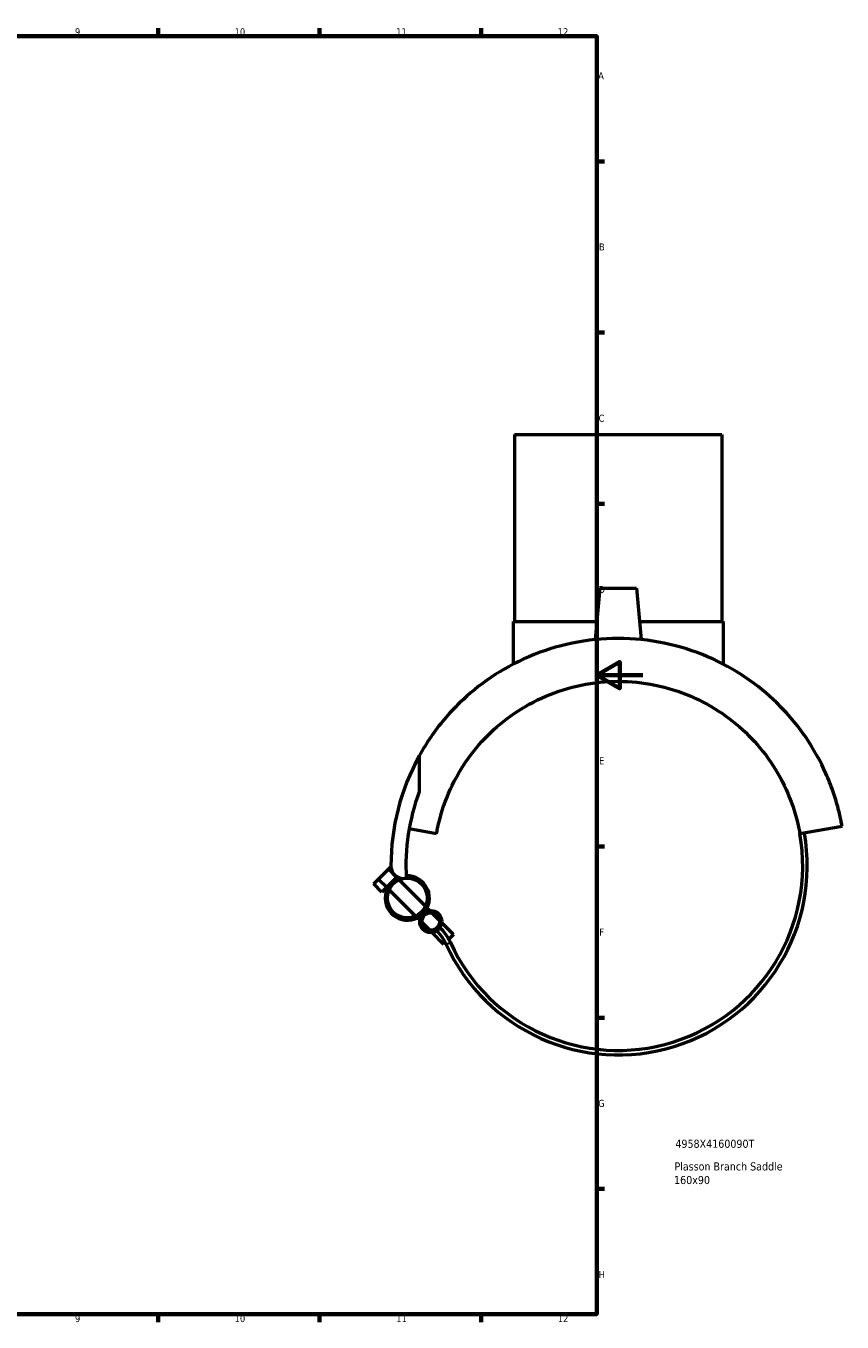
# Model space of a CAD drawing. Header units: millimetres. Extents: x -172 to 1319, y -290 to 862.
# Tile 5 of 6: x 573 to 927, y 17 to 578. Entities that reach past the tile are written whole.
import ezdxf

# ---------------------------------------------------------------- set-up
doc = ezdxf.new("R2010")
doc.units = ezdxf.units.MM
for name, color, linetype, lineweight in [('Border (ANSI)', 7, 'Continuous', 70), ('Title (ISO)', 7, 'Continuous', 50), ('Visible (ANSI)', 7, 'Continuous', 50), ('Visible Narrow (ANSI)', 7, 'Continuous', 35)]:
    doc.layers.add(name, color=color, linetype=linetype, lineweight=lineweight)
doc.styles.add('Note Text (ANSI)', font='tahoma.ttf')
doc.styles.add('Note Text (ISO)', font='tahoma.ttf')

# ---------------------------------------------------------------- blocks, each defined once
blk = doc.blocks.new('Borders Default Border')
at = {"layer": 'Border (ANSI)'}
for p, q in [((630.75, 574), (630.75, 577.45)), ((700.83, 574), (700.83, 577.45)), ((770.92, 574), (770.92, 577.45)), ((821, 519.75), (824.45, 519.75)), ((821, 445.5), (824.45, 445.5)), ((821, 371.25), (824.45, 371.25)), ((821, 222.75), (824.45, 222.75)), ((821, 148.5), (824.45, 148.5)), ((821, 74.25), (824.45, 74.25)), ((630.75, 20), (630.75, 16.55)), ((700.83, 20), (700.83, 16.55)), ((770.92, 20), (770.92, 16.55))]:
    blk.add_line(p, q, dxfattribs=at)
at = {"layer": 'Border (ANSI)', "flags": 128}
for points in [[(20, 20), (20, 574), (821, 574), (821, 20), (20, 20)], [(841, 297), (821, 297), (831, 302.77), (831, 291.23), (821, 297)]]:
    blk.add_lwpolyline(points, dxfattribs=at)
at = {"layer": 'Border (ANSI)', "attachment_point": 7, "style": 'Note Text (ANSI)'}
for s, insert, char_height in [('9', (594.7, 574.34), 3.05), ('10', (663.96, 574.34), 3.048), ('11', (734.04, 574.4), 3.048), ('12', (804.13, 574.4), 3.048), ('A', (821.63, 555.35), 3.05), ('B', (821.99, 481.1), 3.05), ('C', (821.8, 406.8), 3.05), ('D', (821.81, 332.6), 3.05), ('E', (822.05, 258.35), 3.05), ('F', (822.14, 184.1), 3.05), ('G', (821.66, 109.79), 3.05), ('H', (821.81, 35.6), 3.05), ('9', (594.7, 16.49), 3.05), ('10', (663.96, 16.49), 3.048), ('11', (734.04, 16.55), 3.048), ('12', (804.13, 16.55), 3.048)]:
    blk.add_mtext(s, dxfattribs=dict(at, insert=insert, char_height=char_height))
blk = doc.blocks.new('Title Blocks ISO')
at = {"layer": 'Title (ISO)', "style": 'Note Text (ISO)'}
for tag, p in [('PART_NUMBER_001', (34.13, 72.11)), ('DESCRIPTION_001', (33.74, 62.29)), ('DESCRIPTION_002', (33.56, 56.39))]:
    blk.add_attdef(tag, p, '', height=3.5, dxfattribs=at)

msp = doc.modelspace()

# ---------------------------------------------------------------- linework, layer by layer
at = {"layer": 'Visible (ANSI)'}
for p, q in [((785.332, 401.333), (875.332, 401.333)), ((785.332, 401.333), (785.332, 320.333)), ((875.332, 401.333), (875.332, 320.333)), ((822.332, 334.683), (820.385, 312.43)), ((822.332, 334.683), (838.332, 334.683)), ((838.332, 334.683), (840.279, 312.43)), ((784.832, 320.333), (821.076, 320.333)), ((784.832, 320.333), (784.832, 301.807)), ((839.587, 320.333), (875.832, 320.333)), ((875.832, 320.333), (875.832, 301.807)), ((744.028, 262.015), (744.028, 246.461)), ((927.434, 231.455), (909.116, 228.225)), ((751.547, 228.225), (739.641, 230.324)), ((730.653, 212.829), (731.747, 213.924)), ((724.289, 206.465), (726.41, 208.587)), ((726.41, 208.587), (730.653, 212.829)), ((726.41, 208.587), (729.946, 205.051)), ((730.653, 212.829), (734.188, 209.294)), ((734.188, 209.294), (732.067, 207.173)), ((734.489, 209.595), (734.188, 209.294)), ((734.528, 208.954), (734.188, 209.294)), ((746.676, 196.807), (735.277, 208.205)), ((727.824, 202.93), (724.289, 206.465)), ((729.946, 205.051), (727.824, 202.93)), ((732.067, 207.173), (729.946, 205.051)), ((730.286, 204.711), (729.946, 205.051)), ((742.433, 192.564), (731.035, 203.962)), ((744.267, 190.73), (743.182, 191.815)), ((748.509, 194.973), (747.425, 196.057)), ((752.808, 190.674), (749.51, 193.973)), ((748.565, 186.431), (745.267, 189.73)), ((754.694, 180.303), (749.566, 185.431)), ((758.937, 184.545), (753.808, 189.674)), ((755.392, 181), (754.694, 180.303)), ((758.937, 184.545), (756.874, 182.482))]:
    msp.add_line(p, q, dxfattribs=at)
for centre, radius in [((738.855, 200.384), 8.6), ((749.037, 190.202), 4.8), ((749.037, 190.202), 3.8)]:
    msp.add_circle(centre, radius, dxfattribs=at)
for centre, radius, start, end in [((830.332, 214.333), 98.6, 151.07977, 180), ((830.332, 214.333), 92.09, 159.58157, 183.3066), ((830.332, 214.333), 82, 204.52193, 10), ((830.332, 214.333), 80, 204.52193, 10), ((737.18, 214.333), 5.449, 180, 282.87975), ((738.855, 200.384), 9.6, 112.41579, 315), ((738.855, 200.384), 9.6, 315, 93.04611), ((737.424, 171.95), 20.118, 24.52193, 45), ((737.424, 171.95), 22.118, 24.52193, 45)]:
    msp.add_arc(centre, radius, start, end, dxfattribs=at)
for points, knots in [([(830.332, 312.933), (823.659, 312.933), (816.925, 312.245), (803.845, 309.543), (797.499, 307.53), (785.622, 302.451), (780.075, 299.379), (770.044, 292.589), (765.56, 288.872), (756.853, 280.423), (752.611, 275.338), (747.189, 267.435), (745.523, 264.721), (744.028, 262.015)], [-17.9205618, -17.9205618, -17.9205618, -17.9205618, -15.9189174, -15.9189174, -13.917273, -13.917273, -11.9156286, -11.9156286, -9.9139842, -9.9139842, -7.4354882, -7.4354882, -6.1648824, -6.1648824, -6.1648824, -6.1648824]), ([(927.434, 231.455), (927.434, 231.455), (927.371, 231.817), (927.173, 232.879), (927.038, 233.582), (926.708, 235.173), (926.513, 236.062), (926.063, 237.962), (925.809, 238.975), (924.948, 242.165), (924.249, 244.467), (922.567, 249.276), (921.585, 251.785), (918.148, 259.522), (915.221, 264.889), (908.052, 275.338), (903.81, 280.423), (895.103, 288.872), (890.619, 292.589), (880.589, 299.379), (875.041, 302.451), (863.164, 307.53), (856.819, 309.543), (843.739, 312.245), (837.004, 312.933), (830.332, 312.933)], [-35.8411236, -35.8411236, -35.8411236, -35.8411236, -35.2214996, -35.2214996, -34.6018756, -34.6018756, -33.9822516, -33.9822516, -33.3626275, -33.3626275, -32.1233795, -32.1233795, -30.8841315, -30.8841315, -28.4056354, -28.4056354, -25.9271394, -25.9271394, -23.925495, -23.925495, -21.9238506, -21.9238506, -19.9222062, -19.9222062, -17.9205618, -17.9205618, -17.9205618, -17.9205618]), ([(751.547, 228.225), (751.684, 229.002), (751.832, 229.775), (753.077, 235.793), (754.676, 240.857), (758.773, 250.481), (761.275, 255.045), (767.026, 263.512), (770.277, 267.415), (777.118, 274.256), (780.94, 277.473), (789.384, 283.249), (794.006, 285.809), (803.806, 289.995), (808.994, 291.625), (819.597, 293.794), (825.012, 294.333), (830.332, 294.333)], [27.4465796, 27.4465796, 27.4465796, 27.4465796, 27.6896652, 27.6896652, 29.3478385, 29.3478385, 31.0060119, 31.0060119, 32.6641852, 32.6641852, 34.2599484, 34.2599484, 35.8557115, 35.8557115, 37.4514746, 37.4514746, 39.0472378, 39.0472378, 39.0472378, 39.0472378]), ([(830.332, 294.333), (835.651, 294.333), (841.066, 293.794), (851.669, 291.625), (856.858, 289.995), (866.657, 285.809), (871.28, 283.249), (879.723, 277.473), (883.545, 274.256), (890.386, 267.415), (893.637, 263.512), (899.388, 255.045), (901.89, 250.481), (905.987, 240.857), (907.586, 235.793), (908.831, 229.775), (908.979, 229.002), (909.116, 228.225)], [39.0472378, 39.0472378, 39.0472378, 39.0472378, 40.6430009, 40.6430009, 42.238764, 42.238764, 43.8345271, 43.8345271, 45.4302903, 45.4302903, 47.0884636, 47.0884636, 48.746637, 48.746637, 50.4048103, 50.4048103, 50.6478959, 50.6478959, 50.6478959, 50.6478959])]:
    msp.add_open_spline(points, degree=3, knots=knots, dxfattribs=at)
at = {"layer": 'Visible Narrow (ANSI)'}
msp.add_line((757.536, 181.124), (755.739, 180.305), dxfattribs=at)

# ---------------------------------------------------------------- block references
msp.add_blockref('Borders Default Border', (0, 0))
msp.add_blockref('Title Blocks ISO', (821, 20)).add_auto_attribs({'PART_NUMBER_001': '4958X4160090T', 'DESCRIPTION_001': 'Plasson Branch Saddle', 'DESCRIPTION_002': '160x90'})

doc.saveas('drawing.dxf')
